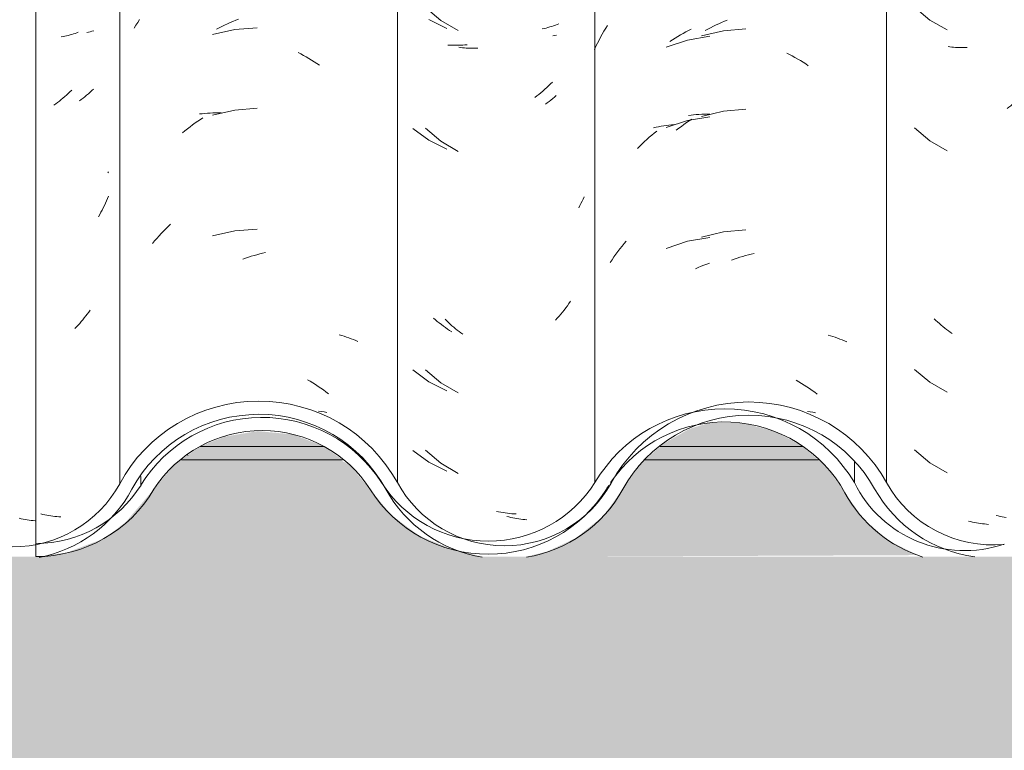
# Model space of a CAD drawing. Header units: metres. Extents: x -27.3 to 21, y -0.3 to 10.3.
# Tile 66 of 255: x 6.708 to 7.076, y 4.641 to 4.915. Entities that reach past the tile are written whole.
import ezdxf

# ---------------------------------------------------------------- set-up
doc = ezdxf.new("R2010")
doc.units = ezdxf.units.M
for name, color, linetype, lineweight in [('A-DETL-GENF', 7, 'Continuous', 5), ('A-GLAZ-CWMG', 7, 'Continuous', 5), ('A-ROOF', 7, 'Continuous', 5), ('A-WALL', 7, 'Continuous', 5)]:
    doc.layers.add(name, color=color, linetype=linetype, lineweight=lineweight)

# ---------------------------------------------------------------- blocks, each defined once
blk = doc.blocks.new('LONGARINA_STEEL_FRAME - LONGARINA_STEEL_FRAME-1917798-FACHADA 03')
at = {"layer": 'A-ROOF', "true_color": 0x9fa09c}
h = blk.add_hatch(color=253, dxfattribs=at)
h.paths.add_polyline_path([(11.43698, 4.75496), (11.48344, 4.75503), (11.47187, 4.75949), (11.45971, 4.76088), (11.4464, 4.75871), (11.4372, 4.75512)])
h.paths.add_polyline_path([(14.00189, 4.75496), (14.01399, 4.75496), (14.0104, 4.75679), (14.00131, 4.75897), (13.99137, 4.75883), (13.98115, 4.75592), (13.97927, 4.75496), (14.0016, 4.75496)])
h.paths.add_polyline_path([(12.7042, 4.75496), (12.72494, 4.75496), (12.72494, 4.76385), (12.71926, 4.76374), (12.71219, 4.76162), (12.70252, 4.75608), (12.7014, 4.75496)])
h.paths.add_polyline_path([(13.8592, 4.75496), (13.85899, 4.75539), (13.85634, 4.75765), (13.845, 4.7634), (13.83261, 4.76635), (13.8193, 4.76618), (13.80575, 4.76243), (13.79616, 4.75752), (13.79336, 4.75496), (13.85897, 4.75496)])
h.paths.add_polyline_path([(11.60423, 4.75496), (11.66244, 4.75521), (11.65181, 4.76078), (11.64016, 4.76374), (11.6273, 4.76374), (11.61639, 4.76132), (11.60535, 4.75588)])
h.paths.add_polyline_path([(11.78168, 4.75496), (11.85546, 4.75496), (11.85051, 4.75931), (11.83845, 4.76557), (11.82477, 4.76877), (11.80966, 4.76825), (11.79839, 4.76545), (11.78637, 4.75912), (11.78195, 4.7552)])
h.paths.add_polyline_path([(13.6365, 4.75496), (13.67605, 4.75547), (13.67334, 4.75779), (13.6619, 4.76365), (13.64938, 4.76666), (13.6357, 4.76646), (13.62202, 4.76262), (13.61255, 4.75776), (13.61001, 4.75496), (13.6357, 4.75496)])
h.paths.add_polyline_path([(11.98296, 4.75496), (12.02942, 4.75503), (12.01785, 4.75949), (12.00459, 4.76075), (11.99238, 4.75871), (11.98318, 4.75512)])
h.paths.add_polyline_path([(13.45591, 4.75496), (13.46801, 4.75496), (13.46271, 4.7572), (13.45289, 4.75897), (13.44539, 4.75883), (13.43517, 4.75592), (13.43329, 4.75496), (13.45533, 4.75496)])
h.paths.add_polyline_path([(13.29932, 4.75496), (13.30038, 4.75521), (13.28975, 4.76078), (13.2781, 4.76374), (13.26524, 4.76374), (13.25817, 4.76162), (13.2485, 4.75608), (13.24738, 4.75496), (13.29906, 4.75496)])
h.paths.add_polyline_path([(12.15524, 4.75496), (12.20842, 4.75521), (12.19779, 4.76078), (12.18614, 4.76374), (12.17328, 4.76374), (12.16621, 4.76162), (12.15654, 4.75608), (12.15542, 4.75511)])
h.paths.add_polyline_path([(13.11753, 4.75496), (13.12138, 4.75503), (13.10981, 4.75949), (13.09765, 4.76088), (13.08434, 4.75871), (13.07604, 4.75496), (13.11592, 4.75496)])
h.paths.add_polyline_path([(12.34133, 4.75496), (12.37605, 4.75496), (12.37075, 4.7572), (12.36337, 4.75897), (12.35343, 4.75883), (12.34321, 4.75592)])
h.paths.add_polyline_path([(12.52894, 4.75496), (12.5754, 4.75503), (12.56383, 4.75949), (12.55167, 4.76088), (12.53836, 4.75871), (12.52916, 4.75512)])
h.paths.add_polyline_path([(12.90993, 4.75496), (12.92203, 4.75496), (12.91673, 4.7572), (12.90935, 4.75897), (12.89822, 4.75854), (12.88919, 4.75592), (12.88731, 4.75496), (12.90935, 4.75496)])
h = blk.add_hatch(color=253, dxfattribs=at)
h.paths.add_polyline_path([(14.02171, 4.75), (14.01872, 4.75255), (14.01399, 4.75496), (13.97927, 4.75496), (13.97453, 4.75255), (13.97179, 4.75), (14.02147, 4.75)])
h.paths.add_polyline_path([(11.43006, 4.75), (11.49038, 4.75), (11.48344, 4.75496), (11.43698, 4.75496), (11.43143, 4.75098)])
h.paths.add_polyline_path([(11.60559, 4.75), (11.66842, 4.75), (11.66244, 4.75496), (11.60423, 4.75496), (11.59817, 4.75), (11.60535, 4.75)])
h.paths.add_polyline_path([(13.86531, 4.75), (13.8592, 4.75496), (13.79318, 4.75496), (13.78742, 4.75), (13.8592, 4.75)])
h.paths.add_polyline_path([(11.78637, 4.75), (11.8607, 4.75036), (11.85546, 4.75496), (11.78168, 4.75496), (11.77623, 4.75), (11.78195, 4.75)])
h.paths.add_polyline_path([(13.60953, 4.75), (13.68239, 4.75), (13.67605, 4.75496), (13.60931, 4.75496), (13.60356, 4.75), (13.60696, 4.75)])
h.paths.add_polyline_path([(11.98318, 4.75), (12.03636, 4.75), (12.02942, 4.75496), (11.98296, 4.75496), (11.97604, 4.75), (11.97997, 4.75)])
h.paths.add_polyline_path([(13.47573, 4.75), (13.47274, 4.75255), (13.46801, 4.75496), (13.43329, 4.75496), (13.42855, 4.75255), (13.42581, 4.75), (13.47549, 4.75)])
h.paths.add_polyline_path([(12.15822, 4.75), (12.2144, 4.75), (12.20842, 4.75496), (12.15524, 4.75496), (12.14948, 4.75), (12.15542, 4.75)])
h.paths.add_polyline_path([(13.30636, 4.75), (13.30038, 4.75496), (13.2472, 4.75496), (13.24144, 4.75), (13.30124, 4.75)])
h.paths.add_polyline_path([(12.33659, 4.75), (12.38353, 4.75021), (12.38078, 4.75255), (12.37605, 4.75496), (12.34133, 4.75496), (12.33561, 4.75171), (12.33385, 4.75)])
h.paths.add_polyline_path([(13.12832, 4.75), (13.12138, 4.75496), (13.07492, 4.75496), (13.068, 4.75), (13.12736, 4.75)])
h.paths.add_polyline_path([(12.52595, 4.75), (12.58234, 4.75), (12.5754, 4.75496), (12.52844, 4.75461), (12.52202, 4.75)])
h.paths.add_polyline_path([(12.92975, 4.75), (12.92676, 4.75255), (12.92203, 4.75496), (12.88731, 4.75496), (12.88257, 4.75255), (12.87983, 4.75), (12.92951, 4.75)])
h.paths.add_polyline_path([(12.7042, 4.75), (12.72494, 4.75), (12.72494, 4.75496), (12.70122, 4.75496), (12.69546, 4.75), (12.7014, 4.75)])
at = {"layer": 'A-ROOF'}
for p, q in [((11.98296, 4.75496), (12.02951, 4.75496)), ((12.15524, 4.75496), (12.20871, 4.75496))]:
    blk.add_line(p, q, dxfattribs=at)
blk = doc.blocks.new('FP_182-FACHADA 03')
at = {"layer": 'A-GLAZ-CWMG', "color": 9, "true_color": 0xc0c0c0}
for p, q in [((11.93175, 4.9085), (11.93108, 4.90838)), ((11.93242, 4.90864), (11.93175, 4.9085)), ((11.93307, 4.90878), (11.93242, 4.90864)), ((11.93372, 4.90894), (11.93307, 4.90878)), ((11.93437, 4.90911), (11.93372, 4.90894)), ((11.935, 4.90929), (11.93437, 4.90911)), ((11.93563, 4.90948), (11.935, 4.90929)), ((11.93625, 4.90969), (11.93563, 4.90948)), ((11.93686, 4.9099), (11.93625, 4.90969)), ((11.93747, 4.91013), (11.93686, 4.9099)), ((11.93239, 4.88599), (11.93173, 4.88543)), ((11.93305, 4.88657), (11.93239, 4.88599)), ((11.9337, 4.88716), (11.93305, 4.88657)), ((11.93434, 4.88776), (11.9337, 4.88716)), ((11.93498, 4.88837), (11.93434, 4.88776)), ((11.92901, 4.8833), (11.92832, 4.8828)), ((11.9297, 4.88381), (11.92901, 4.8833)), ((11.93038, 4.88434), (11.9297, 4.88381)), ((11.93106, 4.88488), (11.93038, 4.88434)), ((11.93173, 4.88543), (11.93106, 4.88488)), ((11.94881, 4.85789), (11.94849, 4.8575)), ((11.94765, 4.84612), (11.94724, 4.84525)), ((11.94805, 4.847), (11.94765, 4.84612)), ((11.94844, 4.84788), (11.94805, 4.847)), ((11.94881, 4.84878), (11.94844, 4.84788)), ((11.94547, 4.84184), (11.945, 4.84101)), ((11.94593, 4.84268), (11.94547, 4.84184)), ((11.94638, 4.84353), (11.94593, 4.84268)), ((11.94682, 4.84438), (11.94638, 4.84353)), ((11.94724, 4.84525), (11.94682, 4.84438)), ((11.94137, 4.80531), (11.94083, 4.80458)), ((11.9419, 4.80605), (11.94137, 4.80531)), ((11.93856, 4.80177), (11.93797, 4.80109)), ((11.93914, 4.80245), (11.93856, 4.80177)), ((11.93971, 4.80315), (11.93914, 4.80245)), ((11.94027, 4.80386), (11.93971, 4.80315)), ((11.94083, 4.80458), (11.94027, 4.80386)), ((11.93677, 4.79977), (11.93616, 4.79912)), ((11.93738, 4.80042), (11.93677, 4.79977)), ((11.93797, 4.80109), (11.93738, 4.80042)), ((11.91613, 4.72793), (11.91538, 4.72809)), ((11.91687, 4.72778), (11.91613, 4.72793)), ((11.91762, 4.72764), (11.91687, 4.72778)), ((11.91837, 4.72751), (11.91762, 4.72764)), ((11.91911, 4.7274), (11.91837, 4.72751)), ((11.91985, 4.72731), (11.91911, 4.7274)), ((11.92059, 4.72722), (11.91985, 4.72731)), ((11.92133, 4.72715), (11.92059, 4.72722))]:
    blk.add_line(p, q, dxfattribs=at)
blk = doc.blocks.new('FP_183-FACHADA 03')
at = {"layer": 'A-GLAZ-CWMG', "color": 9, "true_color": 0xc0c0c0}
for p, q in [((11.95835, 4.91163), (11.95901, 4.91272)), ((11.95901, 4.91272), (11.95969, 4.91379)), ((11.95969, 4.91379), (11.96039, 4.91485)), ((11.98914, 4.91121), (11.99017, 4.91175)), ((11.99017, 4.91175), (11.99119, 4.91227)), ((11.99119, 4.91227), (11.99222, 4.91278)), ((11.99222, 4.91278), (11.99326, 4.91326)), ((11.99326, 4.91326), (11.9943, 4.91373)), ((11.9943, 4.91373), (11.99534, 4.91418)), ((11.99534, 4.91418), (11.99639, 4.91461)), ((12.00441, 4.91176), (11.99598, 4.91108)), ((11.99639, 4.91461), (11.99743, 4.91502)), ((11.99598, 4.91108), (11.98773, 4.90922)), ((12.01971, 4.90252), (12.02073, 4.90198)), ((12.02073, 4.90198), (12.02175, 4.90143)), ((12.02175, 4.90143), (12.02276, 4.90086)), ((12.02276, 4.90086), (12.02377, 4.90027)), ((12.02377, 4.90027), (12.02477, 4.89966)), ((12.02477, 4.89966), (12.02577, 4.89904)), ((12.02577, 4.89904), (12.02676, 4.89839)), ((12.02676, 4.89839), (12.02774, 4.89774)), ((11.98285, 4.87951), (11.98384, 4.87962)), ((11.98384, 4.87962), (11.98483, 4.87972)), ((11.98483, 4.87972), (11.98583, 4.87979)), ((11.98583, 4.87979), (11.98683, 4.87985)), ((11.98683, 4.87985), (11.98784, 4.87989)), ((11.99598, 4.88093), (11.98773, 4.87908)), ((11.98784, 4.87989), (11.98886, 4.87992)), ((11.98886, 4.87992), (11.98988, 4.87992)), ((11.98988, 4.87992), (11.99091, 4.87991)), ((12.00441, 4.88162), (11.99598, 4.88093)), ((11.97926, 4.87472), (11.98022, 4.87543)), ((11.98022, 4.87543), (11.98118, 4.87613)), ((11.98118, 4.87613), (11.98215, 4.87681)), ((11.98215, 4.87681), (11.98314, 4.87747)), ((11.98314, 4.87747), (11.98412, 4.87811)), ((11.97643, 4.87248), (11.97737, 4.87324)), ((11.97737, 4.87324), (11.97831, 4.87399)), ((11.97831, 4.87399), (11.97926, 4.87472)), ((11.97104, 4.83743), (11.97192, 4.83829)), ((11.96766, 4.83384), (11.96849, 4.83476)), ((11.96849, 4.83476), (11.96933, 4.83566)), ((11.96933, 4.83566), (11.97018, 4.83655)), ((11.97018, 4.83655), (11.97104, 4.83743)), ((11.99598, 4.83572), (11.98773, 4.83387)), ((12.00441, 4.8364), (11.99598, 4.83572)), ((11.96524, 4.831), (11.96603, 4.83196)), ((11.96603, 4.83196), (11.96684, 4.83291)), ((11.96684, 4.83291), (11.96766, 4.83384)), ((12.0043, 4.82682), (12.00536, 4.82709)), ((12.00536, 4.82709), (12.00642, 4.82735)), ((12.00642, 4.82735), (12.00748, 4.82758)), ((11.99902, 4.82518), (12.00008, 4.82554)), ((12.00008, 4.82554), (12.00113, 4.82589)), ((12.00113, 4.82589), (12.00219, 4.82622)), ((12.00219, 4.82622), (12.00324, 4.82653)), ((12.00324, 4.82653), (12.0043, 4.82682)), ((12.03512, 4.79683), (12.03603, 4.79656)), ((12.03603, 4.79656), (12.03692, 4.79628)), ((12.03692, 4.79628), (12.03781, 4.79598)), ((12.03781, 4.79598), (12.03869, 4.79567)), ((12.03869, 4.79567), (12.03956, 4.79534)), ((12.03956, 4.79534), (12.04042, 4.795)), ((12.04042, 4.795), (12.04126, 4.79464)), ((12.04126, 4.79464), (12.0421, 4.79426)), ((12.02325, 4.78), (12.02425, 4.77941)), ((12.02425, 4.77941), (12.02525, 4.77879)), ((12.02525, 4.77879), (12.02624, 4.77816)), ((12.02624, 4.77816), (12.02723, 4.77751)), ((12.02723, 4.77751), (12.02821, 4.77684)), ((12.02821, 4.77684), (12.02918, 4.77616)), ((12.02918, 4.77616), (12.03014, 4.77546)), ((12.03014, 4.77546), (12.0311, 4.77474)), ((12.02739, 4.76825), (12.02841, 4.76811)), ((12.02841, 4.76811), (12.02943, 4.76796)), ((12.02943, 4.76796), (12.03045, 4.76778))]:
    blk.add_line(p, q, dxfattribs=at)
blk = doc.blocks.new('FP_184-FACHADA 03')
at = {"layer": 'A-GLAZ-CWMG', "color": 9, "true_color": 0xc0c0c0}
for p, q in [((12.06743, 4.91936), (12.07309, 4.91448)), ((12.07309, 4.91448), (12.07956, 4.91072)), ((12.11571, 4.9089), (12.11505, 4.90877)), ((12.11638, 4.90903), (12.11571, 4.9089)), ((12.08055, 4.9044), (12.07987, 4.90449)), ((12.08124, 4.90432), (12.08055, 4.9044)), ((12.08194, 4.90426), (12.08124, 4.90432)), ((12.08264, 4.9042), (12.08194, 4.90426)), ((12.08335, 4.90417), (12.08264, 4.9042)), ((12.08406, 4.90414), (12.08335, 4.90417)), ((12.08477, 4.90413), (12.08406, 4.90414)), ((12.08549, 4.90413), (12.08477, 4.90413)), ((12.08622, 4.90414), (12.08549, 4.90413)), ((12.08694, 4.90417), (12.08622, 4.90414)), ((12.11635, 4.88638), (12.11569, 4.88582)), ((12.11297, 4.88369), (12.11228, 4.88318)), ((12.11366, 4.8842), (12.11297, 4.88369)), ((12.11434, 4.88473), (12.11366, 4.8842)), ((12.11502, 4.88527), (12.11434, 4.88473)), ((12.11569, 4.88582), (12.11502, 4.88527)), ((12.06743, 4.87415), (12.07309, 4.86927)), ((12.07309, 4.86927), (12.07956, 4.8655)), ((12.07534, 4.802), (12.07471, 4.80261)), ((12.07598, 4.80139), (12.07534, 4.802)), ((12.07663, 4.8008), (12.07598, 4.80139)), ((12.07729, 4.80022), (12.07663, 4.8008)), ((12.07795, 4.79966), (12.07729, 4.80022)), ((12.07862, 4.7991), (12.07795, 4.79966)), ((12.07929, 4.79856), (12.07862, 4.7991)), ((12.07997, 4.79803), (12.07929, 4.79856)), ((12.08066, 4.79751), (12.07997, 4.79803)), ((12.08135, 4.797), (12.08066, 4.79751)), ((12.06743, 4.78372), (12.07309, 4.77884)), ((12.07309, 4.77884), (12.07956, 4.77507)), ((12.06743, 4.75358), (12.07309, 4.7487)), ((12.07309, 4.7487), (12.07956, 4.74493)), ((12.09859, 4.72864), (12.09784, 4.72883)), ((12.09934, 4.72846), (12.09859, 4.72864)), ((12.10009, 4.7283), (12.09934, 4.72846)), ((12.10084, 4.72815), (12.10009, 4.7283)), ((12.10158, 4.72801), (12.10084, 4.72815)), ((12.10233, 4.72789), (12.10158, 4.72801)), ((12.10307, 4.72778), (12.10233, 4.72789)), ((12.10382, 4.72768), (12.10307, 4.72778)), ((12.10456, 4.7276), (12.10382, 4.72768)), ((12.10529, 4.72753), (12.10456, 4.7276))]:
    blk.add_line(p, q, dxfattribs=at)
blk = doc.blocks.new('FP_185-FACHADA 03')
at = {"layer": 'A-GLAZ-CWMG', "color": 9, "true_color": 0xc0c0c0}
for p, q in [((12.17306, 4.91129), (12.17408, 4.91182)), ((12.17408, 4.91182), (12.17511, 4.91233)), ((12.17511, 4.91233), (12.17614, 4.91283)), ((12.17614, 4.91283), (12.17718, 4.91331)), ((12.17718, 4.91331), (12.17822, 4.91376)), ((12.17822, 4.91376), (12.17927, 4.9142)), ((12.17927, 4.9142), (12.18031, 4.91462)), ((12.17885, 4.91067), (12.17063, 4.90874)), ((12.17204, 4.91074), (12.17306, 4.91129)), ((12.18728, 4.91142), (12.17885, 4.91067)), ((12.2026, 4.9023), (12.20362, 4.90177)), ((12.20362, 4.90177), (12.20464, 4.90123)), ((12.20464, 4.90123), (12.20566, 4.90066)), ((12.20566, 4.90066), (12.20667, 4.90008)), ((12.20667, 4.90008), (12.20767, 4.89948)), ((12.20767, 4.89948), (12.20867, 4.89886)), ((12.20867, 4.89886), (12.20966, 4.89822)), ((12.20966, 4.89822), (12.21064, 4.89757)), ((12.16577, 4.87897), (12.16675, 4.8791)), ((12.16675, 4.8791), (12.16774, 4.8792)), ((12.16774, 4.8792), (12.16873, 4.87929)), ((12.16873, 4.87929), (12.16973, 4.87936)), ((12.16973, 4.87936), (12.17074, 4.87941)), ((12.17885, 4.88053), (12.17063, 4.87859)), ((12.17074, 4.87941), (12.17175, 4.87944)), ((12.17175, 4.87944), (12.17277, 4.87946)), ((12.17277, 4.87946), (12.17379, 4.87946)), ((12.18728, 4.88128), (12.17885, 4.88053)), ((12.16219, 4.87414), (12.16314, 4.87487)), ((12.16314, 4.87487), (12.1641, 4.87557)), ((12.1641, 4.87557), (12.16507, 4.87626)), ((12.16507, 4.87626), (12.16605, 4.87694)), ((12.16605, 4.87694), (12.16703, 4.87759)), ((12.16124, 4.8734), (12.16219, 4.87414)), ((12.17885, 4.83531), (12.17063, 4.83338)), ((12.18728, 4.83607), (12.17885, 4.83531)), ((12.18823, 4.82677), (12.18929, 4.82703)), ((12.18929, 4.82703), (12.19035, 4.82727)), ((12.1819, 4.8248), (12.18295, 4.82517)), ((12.18295, 4.82517), (12.18401, 4.82553)), ((12.18401, 4.82553), (12.18506, 4.82587)), ((12.18506, 4.82587), (12.18612, 4.82618)), ((12.18612, 4.82618), (12.18718, 4.82648)), ((12.18718, 4.82648), (12.18823, 4.82677)), ((12.21804, 4.79671), (12.21895, 4.79645)), ((12.21895, 4.79645), (12.21986, 4.79617)), ((12.21986, 4.79617), (12.22075, 4.79588)), ((12.22075, 4.79588), (12.22163, 4.79557)), ((12.22163, 4.79557), (12.2225, 4.79524)), ((12.2225, 4.79524), (12.22336, 4.7949)), ((12.22336, 4.7949), (12.22421, 4.79454)), ((12.22421, 4.79454), (12.22505, 4.79417)), ((12.20614, 4.77981), (12.20715, 4.77922)), ((12.20715, 4.77922), (12.20815, 4.77861)), ((12.20815, 4.77861), (12.20914, 4.77798)), ((12.20914, 4.77798), (12.21013, 4.77734)), ((12.21013, 4.77734), (12.21111, 4.77668)), ((12.21111, 4.77668), (12.21209, 4.776)), ((12.21209, 4.776), (12.21305, 4.7753)), ((12.21305, 4.7753), (12.21401, 4.77459)), ((12.21029, 4.76809), (12.21132, 4.76795)), ((12.21132, 4.76795), (12.21234, 4.7678)), ((12.21234, 4.7678), (12.21336, 4.76763))]:
    blk.add_line(p, q, dxfattribs=at)
blk = doc.blocks.new('FP_186-FACHADA 03')
at = {"layer": 'A-GLAZ-CWMG', "color": 9, "true_color": 0xc0c0c0}
for p, q in [((12.25044, 4.91952), (12.25614, 4.91468)), ((12.25614, 4.91468), (12.26263, 4.91096)), ((12.26363, 4.90464), (12.26295, 4.90473)), ((12.26433, 4.90457), (12.26363, 4.90464)), ((12.26503, 4.90451), (12.26433, 4.90457)), ((12.26573, 4.90446), (12.26503, 4.90451)), ((12.26644, 4.90443), (12.26573, 4.90446)), ((12.26715, 4.90441), (12.26644, 4.90443)), ((12.26787, 4.9044), (12.26715, 4.90441)), ((12.26859, 4.9044), (12.26787, 4.9044)), ((12.26931, 4.90442), (12.26859, 4.9044)), ((12.27004, 4.90445), (12.26931, 4.90442)), ((12.25044, 4.87431), (12.25614, 4.86947)), ((12.25614, 4.86947), (12.26263, 4.86574)), ((12.2584, 4.80221), (12.25776, 4.80282)), ((12.25905, 4.80161), (12.2584, 4.80221)), ((12.2597, 4.80102), (12.25905, 4.80161)), ((12.26035, 4.80045), (12.2597, 4.80102)), ((12.26102, 4.79989), (12.26035, 4.80045)), ((12.26169, 4.79933), (12.26102, 4.79989)), ((12.26237, 4.7988), (12.26169, 4.79933)), ((12.26305, 4.79827), (12.26237, 4.7988)), ((12.26374, 4.79775), (12.26305, 4.79827)), ((12.26443, 4.79725), (12.26374, 4.79775)), ((12.25044, 4.78388), (12.25614, 4.77904)), ((12.25614, 4.77904), (12.26263, 4.77531)), ((12.25044, 4.75374), (12.25614, 4.7489)), ((12.25614, 4.7489), (12.26263, 4.74517)), ((12.2817, 4.72898), (12.28094, 4.72917)), ((12.28245, 4.7288), (12.2817, 4.72898)), ((12.2832, 4.72864), (12.28245, 4.7288)), ((12.28395, 4.7285), (12.2832, 4.72864)), ((12.28469, 4.72836), (12.28395, 4.7285))]:
    blk.add_line(p, q, dxfattribs=at)
blk = doc.blocks.new('Rectangular Mullion - Telha Fibrocimento - Ondulada-1909027-FACHADA 03')
at = {"layer": 'A-GLAZ-CWMG'}
for p, q in [((11.95295, 4.74106), (11.95295, 5.0583)), ((12.05691, 4.74145), (12.05691, 5.05868)), ((12.23991, 4.74145), (12.23991, 5.05868))]:
    blk.add_line(p, q, dxfattribs=at)
for centre, major_axis, start_param, end_param in [((12.00503, 4.71361), (0.05902, 0), 0.497168, 2.651943), ((12.1884, 4.71361), (0.05869, 0), 0.500225, 2.643944), ((12.00503, 4.71361), (0.05402, 0), 0.495792, 2.647005), ((12.1884, 4.71361), (0.05369, 0), 0.502013, 2.643685), ((11.91302, 4.76226), (0.04532, 0), 3.624607, 5.790408), ((11.91302, 4.76226), (0.05032, 0), 4.9071, 5.79602), ((12.09691, 4.76273), (0.05042, 0), 3.63698, 4.547987), ((12.09691, 4.76273), (0.04542, 0), 3.635147, 5.786308), ((12.09691, 4.76273), (0.05042, 0), 4.876389, 5.786507), ((12.27983, 4.76324), (0.0506, 0), 3.643606, 4.575797), ((12.27983, 4.76324), (0.0456, 0), 3.645908, 4.802664)]:
    blk.add_ellipse(centre, major_axis=major_axis, ratio=0.988936, start_param=start_param, end_param=end_param, dxfattribs=at)
for name in ['FP_183-FACHADA 03', 'FP_185-FACHADA 03', 'FP_182-FACHADA 03', 'FP_184-FACHADA 03', 'FP_186-FACHADA 03']:
    blk.add_blockref(name, (0, 0), dxfattribs=at)
blk = doc.blocks.new('FP_190-FACHADA 03')
at = {"layer": 'A-GLAZ-CWMG', "color": 9, "true_color": 0xc0c0c0}
for p, q in [((11.94126, 4.91016), (11.94059, 4.91003)), ((11.94192, 4.91031), (11.94126, 4.91016)), ((11.94257, 4.91046), (11.94192, 4.91031)), ((11.94322, 4.91063), (11.94257, 4.91046)), ((11.9399, 4.88597), (11.93922, 4.88543)), ((11.94057, 4.88652), (11.9399, 4.88597)), ((11.94123, 4.88709), (11.94057, 4.88652)), ((11.94189, 4.88766), (11.94123, 4.88709)), ((11.94255, 4.88825), (11.94189, 4.88766)), ((11.94319, 4.88885), (11.94255, 4.88825)), ((11.93853, 4.88491), (11.93785, 4.88439)), ((11.93922, 4.88543), (11.93853, 4.88491)), ((11.92419, 4.72957), (11.92344, 4.72974)), ((11.92494, 4.72941), (11.92419, 4.72957)), ((11.92569, 4.72926), (11.92494, 4.72941)), ((11.92644, 4.72913), (11.92569, 4.72926)), ((11.92719, 4.729), (11.92644, 4.72913)), ((11.92793, 4.7289), (11.92719, 4.729)), ((11.92867, 4.7288), (11.92793, 4.7289)), ((11.92941, 4.72872), (11.92867, 4.7288)), ((11.93015, 4.72866), (11.92941, 4.72872)), ((11.93089, 4.7286), (11.93015, 4.72866))]:
    blk.add_line(p, q, dxfattribs=at)
blk = doc.blocks.new('FP_191-FACHADA 03')
at = {"layer": 'A-GLAZ-CWMG', "color": 9, "true_color": 0xc0c0c0}
for p, q in [((12.06863, 4.91486), (12.07537, 4.91153)), ((12.1132, 4.91188), (12.11249, 4.91169)), ((12.11391, 4.91209), (12.1132, 4.91188)), ((12.11461, 4.9123), (12.11391, 4.91209)), ((12.1153, 4.91254), (12.11461, 4.9123)), ((12.11598, 4.91278), (12.1153, 4.91254)), ((12.11665, 4.91304), (12.11598, 4.91278)), ((12.11731, 4.91331), (12.11665, 4.91304)), ((12.11176, 4.91151), (12.11103, 4.91135)), ((12.11249, 4.91169), (12.11176, 4.91151)), ((12.07648, 4.90527), (12.07569, 4.90532)), ((12.07727, 4.90524), (12.07648, 4.90527)), ((12.07807, 4.90522), (12.07727, 4.90524)), ((12.07887, 4.90521), (12.07807, 4.90522)), ((12.07968, 4.90523), (12.07887, 4.90521)), ((12.08049, 4.90525), (12.07968, 4.90523)), ((12.0813, 4.9053), (12.08049, 4.90525)), ((12.08212, 4.90536), (12.0813, 4.9053)), ((12.08294, 4.90543), (12.08212, 4.90536)), ((12.11346, 4.89008), (12.11275, 4.88941)), ((12.11417, 4.89077), (12.11346, 4.89008)), ((12.11486, 4.89147), (12.11417, 4.89077)), ((12.10906, 4.88625), (12.1083, 4.88566)), ((12.10981, 4.88685), (12.10906, 4.88625)), ((12.11056, 4.88747), (12.10981, 4.88685)), ((12.1113, 4.8881), (12.11056, 4.88747)), ((12.11203, 4.88875), (12.1113, 4.8881)), ((12.11275, 4.88941), (12.11203, 4.88875)), ((12.06259, 4.87411), (12.06863, 4.86965)), ((12.06863, 4.86965), (12.07537, 4.86632)), ((12.12558, 4.84601), (12.12515, 4.8452)), ((12.126, 4.84683), (12.12558, 4.84601)), ((12.12641, 4.84766), (12.126, 4.84683)), ((12.12681, 4.84849), (12.12641, 4.84766)), ((12.12515, 4.8452), (12.12471, 4.8444)), ((12.12109, 4.80852), (12.12049, 4.8077)), ((12.12167, 4.80936), (12.12109, 4.80852)), ((12.11864, 4.80529), (12.118, 4.80452)), ((12.11927, 4.80608), (12.11864, 4.80529)), ((12.11989, 4.80688), (12.11927, 4.80608)), ((12.12049, 4.8077), (12.11989, 4.80688)), ((12.07107, 4.80247), (12.07033, 4.8031)), ((12.07181, 4.80185), (12.07107, 4.80247)), ((12.07256, 4.80124), (12.07181, 4.80185)), ((12.07332, 4.80065), (12.07256, 4.80124)), ((12.11669, 4.803), (12.11602, 4.80227)), ((12.11735, 4.80375), (12.11669, 4.803)), ((12.118, 4.80452), (12.11735, 4.80375)), ((12.07409, 4.80008), (12.07332, 4.80065)), ((12.07486, 4.79952), (12.07409, 4.80008)), ((12.07564, 4.79897), (12.07486, 4.79952)), ((12.07643, 4.79845), (12.07564, 4.79897)), ((12.07722, 4.79793), (12.07643, 4.79845)), ((12.06259, 4.78368), (12.06863, 4.77922)), ((12.06863, 4.77922), (12.07537, 4.77589)), ((12.06259, 4.75354), (12.06863, 4.74908)), ((12.06863, 4.74908), (12.07537, 4.74575)), ((12.09477, 4.73051), (12.09393, 4.73068)), ((12.0956, 4.73035), (12.09477, 4.73051)), ((12.09643, 4.73022), (12.0956, 4.73035)), ((12.09726, 4.73009), (12.09643, 4.73022)), ((12.09809, 4.72999), (12.09726, 4.73009)), ((12.09892, 4.7299), (12.09809, 4.72999)), ((12.09974, 4.72982), (12.09892, 4.7299)), ((12.10056, 4.72977), (12.09974, 4.72982)), ((12.10137, 4.72972), (12.10056, 4.72977))]:
    blk.add_line(p, q, dxfattribs=at)
blk = doc.blocks.new('FP_192-FACHADA 03')
at = {"layer": 'A-GLAZ-CWMG', "color": 9, "true_color": 0xc0c0c0}
for p, q in [((12.17377, 5.0744), (12.16544, 5.07296)), ((12.16544, 5.07296), (12.15741, 5.07031)), ((12.13217, 5.0439), (12.13277, 5.0445)), ((12.13277, 5.0445), (12.13338, 5.04508)), ((12.13338, 5.04508), (12.13401, 5.04565)), ((12.13401, 5.04565), (12.13465, 5.04622)), ((12.13465, 5.04622), (12.13531, 5.04677)), ((12.13049, 5.04205), (12.13103, 5.04268)), ((12.13103, 5.04268), (12.1316, 5.04329)), ((12.1316, 5.04329), (12.13217, 5.0439)), ((12.16544, 5.04282), (12.15741, 5.04017)), ((12.17377, 5.04426), (12.16544, 5.04282)), ((12.16544, 4.99761), (12.15741, 4.99495)), ((12.17377, 4.99905), (12.16544, 4.99761)), ((12.13482, 4.91159), (12.13548, 4.91268)), ((12.13232, 4.90713), (12.13292, 4.90827)), ((12.13292, 4.90827), (12.13354, 4.90939)), ((12.13354, 4.90939), (12.13417, 4.9105)), ((12.13417, 4.9105), (12.13482, 4.91159)), ((12.16076, 4.90792), (12.16177, 4.90852)), ((12.16177, 4.90852), (12.16278, 4.90911)), ((12.16278, 4.90911), (12.16379, 4.90967)), ((12.16379, 4.90967), (12.16481, 4.91022)), ((12.16481, 4.91022), (12.16584, 4.91075)), ((12.17377, 4.90862), (12.16544, 4.90718)), ((12.16584, 4.91075), (12.16687, 4.91126)), ((12.13062, 4.90367), (12.13117, 4.90484)), ((12.13117, 4.90484), (12.13174, 4.90599)), ((12.13174, 4.90599), (12.13232, 4.90713)), ((12.16544, 4.90718), (12.15741, 4.90453)), ((12.15878, 4.90666), (12.15977, 4.9073)), ((12.15977, 4.9073), (12.16076, 4.90792)), ((12.15463, 4.87473), (12.15558, 4.87491)), ((12.15558, 4.87491), (12.15655, 4.87507)), ((12.15655, 4.87507), (12.15752, 4.87521)), ((12.16544, 4.87704), (12.15741, 4.87438)), ((12.15752, 4.87521), (12.1585, 4.87533)), ((12.1585, 4.87533), (12.15949, 4.87544)), ((12.15949, 4.87544), (12.16049, 4.87553)), ((12.17377, 4.87848), (12.16544, 4.87704)), ((12.15115, 4.87076), (12.15208, 4.87154)), ((12.15208, 4.87154), (12.15301, 4.8723)), ((12.15274, 4.87432), (12.15368, 4.87453)), ((12.15301, 4.8723), (12.15395, 4.87305)), ((12.15368, 4.87453), (12.15463, 4.87473)), ((12.14756, 4.86747), (12.14844, 4.86831)), ((12.14844, 4.86831), (12.14933, 4.86915)), ((12.14933, 4.86915), (12.15024, 4.86996)), ((12.15024, 4.86996), (12.15115, 4.87076)), ((12.14669, 4.8666), (12.14756, 4.86747)), ((12.14093, 4.82998), (12.14172, 4.83096)), ((12.14172, 4.83096), (12.14252, 4.83191)), ((12.16544, 4.83182), (12.15741, 4.82917)), ((12.17377, 4.83326), (12.16544, 4.83182)), ((12.13793, 4.82596), (12.13866, 4.82699)), ((12.13866, 4.82699), (12.1394, 4.828)), ((12.1394, 4.828), (12.14016, 4.829)), ((12.14016, 4.829), (12.14093, 4.82998)), ((12.13651, 4.82386), (12.13721, 4.82492)), ((12.13721, 4.82492), (12.13793, 4.82596)), ((12.17157, 4.82288), (12.17262, 4.82329)), ((12.17262, 4.82329), (12.17367, 4.82367)), ((12.16843, 4.82156), (12.16948, 4.82202)), ((12.16948, 4.82202), (12.17052, 4.82246)), ((12.17052, 4.82246), (12.17157, 4.82288))]:
    blk.add_line(p, q, dxfattribs=at)
blk = doc.blocks.new('FP_193-FACHADA 03')
at = {"layer": 'A-GLAZ-CWMG', "color": 9, "true_color": 0xc0c0c0}
for p, q in [((12.29169, 4.90813), (12.29106, 4.90794)), ((12.29232, 4.90833), (12.29169, 4.90813)), ((12.29293, 4.90854), (12.29232, 4.90833)), ((12.29354, 4.90876), (12.29293, 4.90854)), ((12.29415, 4.90899), (12.29354, 4.90876)), ((12.28845, 4.90731), (12.28779, 4.90718)), ((12.28911, 4.90745), (12.28845, 4.90731)), ((12.28977, 4.9076), (12.28911, 4.90745)), ((12.29042, 4.90777), (12.28977, 4.9076)), ((12.29106, 4.90794), (12.29042, 4.90777)), ((12.29039, 4.88598), (12.28974, 4.88539)), ((12.29103, 4.88659), (12.29039, 4.88598)), ((12.29167, 4.8872), (12.29103, 4.88659)), ((12.28641, 4.8826), (12.28572, 4.88208)), ((12.28709, 4.88313), (12.28641, 4.8826)), ((12.28776, 4.88368), (12.28709, 4.88313)), ((12.28843, 4.88424), (12.28776, 4.88368)), ((12.28909, 4.88481), (12.28843, 4.88424)), ((12.28974, 4.88539), (12.28909, 4.88481)), ((12.28572, 4.88208), (12.28503, 4.88157)), ((12.30458, 4.84568), (12.30419, 4.84484)), ((12.30495, 4.84653), (12.30458, 4.84568)), ((12.30297, 4.84235), (12.30254, 4.84153)), ((12.30339, 4.84317), (12.30297, 4.84235)), ((12.3038, 4.844), (12.30339, 4.84317)), ((12.30419, 4.84484), (12.3038, 4.844)), ((12.3021, 4.84072), (12.30165, 4.83993)), ((12.30254, 4.84153), (12.3021, 4.84072)), ((12.29856, 4.80494), (12.29803, 4.8042)), ((12.29581, 4.80133), (12.29524, 4.80064)), ((12.29638, 4.80203), (12.29581, 4.80133)), ((12.29694, 4.80274), (12.29638, 4.80203)), ((12.29749, 4.80347), (12.29694, 4.80274)), ((12.29803, 4.8042), (12.29749, 4.80347)), ((12.29345, 4.79862), (12.29284, 4.79797)), ((12.29405, 4.79928), (12.29345, 4.79862)), ((12.29465, 4.79995), (12.29405, 4.79928)), ((12.29524, 4.80064), (12.29465, 4.79995)), ((12.27135, 4.72686), (12.2706, 4.72705)), ((12.27211, 4.7267), (12.27135, 4.72686)), ((12.27286, 4.72654), (12.27211, 4.7267)), ((12.2736, 4.7264), (12.27286, 4.72654)), ((12.27435, 4.72627), (12.2736, 4.7264)), ((12.2751, 4.72616), (12.27435, 4.72627)), ((12.27584, 4.72606), (12.2751, 4.72616)), ((12.27658, 4.72597), (12.27584, 4.72606)), ((12.27732, 4.7259), (12.27658, 4.72597)), ((12.27806, 4.72584), (12.27732, 4.7259))]:
    blk.add_line(p, q, dxfattribs=at)
blk = doc.blocks.new('Rectangular Mullion - Telha Fibrocimento - Ondulada-V189-FACHADA 03')
at = {"layer": 'A-GLAZ-CWMG', "true_color": 0xc0c0c0}
h = blk.add_hatch(dxfattribs=at)
h.set_pattern_fill('FP_18', color=9, style=0, pattern_type=2)
h.set_pattern_definition([(0, (32.697, 1.829), (0.4064, 0.10048), [0.01676, -0.28804, 0.01676, -0.28804, -1.626]), (0, (32.697, 1.829), (0.4064, 0.10048), [-0.6096, 0.01676, -0.59284, 0.01676, -0.28804, -0.7112]), (0, (32.697, 1.829), (0.4064, 0.10048), [-1.524, 0.01676, -0.18644, 0.01676, -0.49124]), (120.277, (32.85, 1.88), (-0.2911939, 0.2978186), [0.01663, -0.28565, 0.01663, -1.898]), (120.277, (32.85, 1.88), (-0.2911939, 0.2978186), [-0.3189, -0.28565, 0.01663, -0.58792, -1.008]), (120.277, (32.85, 1.88), (-0.2911939, 0.2978186), [-1.209, 0.01663, -0.28565, 0.01663, -0.68868]), (120.277, (32.85, 1.88), (-0.2911939, 0.2978186), [-1.528, -0.18489, 0.01663, -0.48717]), (239.723, (32.9, 2.081), (-0.11521126, -0.39830183), [0.01663, -0.28565, 0.01663, -1.898]), (239.723, (32.9, 2.081), (-0.11521126, -0.39830183), [-0.3189, -0.28565, 0.01663, -0.58792, -1.008]), (239.723, (32.9, 2.081), (-0.11521126, -0.39830183), [-1.209, 0.01663, -0.28565, 0.01663, -0.68868]), (239.723, (32.9, 2.081), (-0.11521126, -0.39830183), [-1.528, -0.18489, 0.01663, -0.48717])])
h.paths.add_polyline_path([(12.26304, 4.71375), (12.27296, 4.71375), (12.25148, 4.71951), (12.24195, 4.72481), (12.2339, 4.73229), (12.22789, 4.74145), (12.21745, 4.75406), (12.20706, 4.76182), (12.19384, 4.76722), (12.17934, 4.76911), (12.16808, 4.76722), (12.16954, 4.76332), (12.16954, 4.76291), (12.17411, 4.76392), (12.18614, 4.76374), (12.19779, 4.76078), (12.20871, 4.75496), (12.21745, 4.74735), (12.23146, 4.72767), (12.24195, 4.7191), (12.25362, 4.71375), (12.26221, 4.71375)])
h.paths.add_polyline_path([(12.72532, 4.76911), (12.72077, 4.76459), (12.72863, 4.7665), (12.72677, 4.76796)])
h.paths.add_polyline_path([(12.60546, 4.72932), (12.60685, 4.7306), (12.611, 4.72759), (12.60734, 4.72874)])
h.paths.add_polyline_path([(12.64808, 4.71375), (12.6517, 4.7139), (12.6622, 4.71687), (12.67278, 4.72283), (12.68153, 4.73104), (12.69546, 4.75), (12.7042, 4.75752), (12.71552, 4.76332), (12.71391, 4.76762), (12.72734, 4.76885), (12.74071, 4.76686), (12.74065, 4.76635), (12.75494, 4.76244), (12.76507, 4.75706), (12.77496, 4.74813), (12.78841, 4.72953), (12.79763, 4.7217), (12.8088, 4.7162), (12.82072, 4.71375), (12.81993, 4.71505), (12.82042, 4.71645), (12.82992, 4.71846), (12.81923, 4.71874), (12.80809, 4.7219), (12.80034, 4.72583), (12.79217, 4.73279), (12.77779, 4.75268), (12.76524, 4.76272), (12.75304, 4.76844), (12.73982, 4.77125), (12.72532, 4.77075), (12.71235, 4.76722), (12.7014, 4.76162), (12.69088, 4.75257), (12.67476, 4.73104), (12.66787, 4.7253), (12.66053, 4.7205), (12.64816, 4.71608), (12.63685, 4.71466), (12.6252, 4.7161), (12.62688, 4.72069), (12.6262, 4.72104), (12.61727, 4.72564), (12.60912, 4.73269), (12.59474, 4.75282), (12.58409, 4.76195), (12.56994, 4.76871), (12.55742, 4.77158), (12.54374, 4.77153), (12.52844, 4.76734), (12.51757, 4.76171), (12.50593, 4.75098), (12.49125, 4.73104), (12.48317, 4.72453), (12.47444, 4.72017), (12.46422, 4.71775), (12.45746, 4.71775), (12.45315, 4.7161), (12.45334, 4.7178), (12.44101, 4.72134), (12.43272, 4.72584), (12.42504, 4.73259), (12.40894, 4.75496), (12.39762, 4.76431), (12.38353, 4.7709), (12.37075, 4.7738), (12.35343, 4.77286), (12.34107, 4.76947), (12.32793, 4.76207), (12.31593, 4.74996), (12.30529, 4.73401), (12.30247, 4.73023), (12.29398, 4.72325), (12.28192, 4.71803), (12.27411, 4.7162), (12.27395, 4.71505), (12.27474, 4.71375), (12.28522, 4.71402), (12.28793, 4.71473), (12.29916, 4.72096), (12.30904, 4.73068), (12.32221, 4.75012), (12.33395, 4.75997), (12.34437, 4.76545), (12.35758, 4.76873), (12.37137, 4.76873), (12.38549, 4.76502), (12.39797, 4.75801), (12.40696, 4.74996), (12.42241, 4.72835), (12.43097, 4.72104), (12.44279, 4.71535), (12.44927, 4.71375), (12.46867, 4.71375), (12.47668, 4.71567), (12.48711, 4.72164), (12.48614, 4.72295), (12.48842, 4.7233), (12.48809, 4.72259), (12.49267, 4.72642), (12.49763, 4.73067), (12.5116, 4.75), (12.52059, 4.75776), (12.53382, 4.76406), (12.54454, 4.76665), (12.55926, 4.76622), (12.57155, 4.76282), (12.58138, 4.75779), (12.5911, 4.74943), (12.59931, 4.73856), (12.60444, 4.73235), (12.6038, 4.73165), (12.60662, 4.72832), (12.60912, 4.72666), (12.61403, 4.7254), (12.61275, 4.72303), (12.61543, 4.72104), (12.62688, 4.71563), (12.63697, 4.71375), (12.63806, 4.71375)])
h.paths.add_polyline_path([(12.83166, 4.71375), (12.83446, 4.71419), (12.84471, 4.71699), (12.85398, 4.72167), (12.86428, 4.73104), (12.8755, 4.7465), (12.88257, 4.75255), (12.89089, 4.75679), (12.90162, 4.75897), (12.90993, 4.75883), (12.92015, 4.75592), (12.92676, 4.75255), (12.93384, 4.7465), (12.94632, 4.72948), (12.95703, 4.72104), (12.96814, 4.71605), (12.97915, 4.71382), (12.99067, 4.7141), (12.99229, 4.71448), (12.98699, 4.71579), (12.98143, 4.7187), (12.97758, 4.71893), (12.966, 4.72209), (12.95839, 4.72584), (12.95005, 4.73277), (12.93735, 4.75), (12.92904, 4.75692), (12.92015, 4.76143), (12.90935, 4.76388), (12.89822, 4.76359), (12.88705, 4.76035), (12.87833, 4.7554), (12.87186, 4.7499), (12.85944, 4.73279), (12.84471, 4.72057), (12.83162, 4.71413), (12.8312, 4.71375)])
h.paths.add_polyline_path([(11.92405, 4.71408), (11.93474, 4.71547), (11.94706, 4.72051), (11.95764, 4.72852), (11.97378, 4.74838), (11.98408, 4.75548), (11.99437, 4.75949), (12.00631, 4.76096), (12.01902, 4.75913), (12.02951, 4.75496), (12.03913, 4.748), (12.05509, 4.72874), (12.06622, 4.72086), (12.07802, 4.71665), (12.06677, 4.72303), (12.06805, 4.7254), (12.06232, 4.72687), (12.05825, 4.73104), (12.05782, 4.73165), (12.05818, 4.73269), (12.04084, 4.75282), (12.02942, 4.76031), (12.01902, 4.76432), (12.00459, 4.76573), (11.99238, 4.76406), (11.97833, 4.75776), (11.96798, 4.74938), (11.95296, 4.73104), (11.94277, 4.72399), (11.94016, 4.72295), (11.94113, 4.72164), (11.93944, 4.72017), (11.92882, 4.71522)])
h.paths.add_polyline_path([(12.09097, 4.71464), (12.10401, 4.71631), (12.11622, 4.72116), (12.1281, 4.73045), (12.13972, 4.74534), (12.14529, 4.75291), (12.15557, 4.7617), (12.16688, 4.76749), (12.16484, 4.76722), (12.15133, 4.7617), (12.13972, 4.75291), (12.12328, 4.73235), (12.11277, 4.72504), (12.10225, 4.72099), (12.09087, 4.71956), (12.08078, 4.72037), (12.07966, 4.71604), (12.09087, 4.71466)])
h.paths.add_polyline_path([(12.99913, 4.7161), (13.00105, 4.71655), (13.01349, 4.7234), (13.02189, 4.73104), (13.02778, 4.73897), (13.0241, 4.74263), (13.01792, 4.73377), (13.0098, 4.72659), (12.99932, 4.72129), (12.99238, 4.71952), (12.99932, 4.71775), (12.99922, 4.71691)])
h.paths.add_polyline_path([(12.44358, 4.71621), (12.44367, 4.71882), (12.45085, 4.71739), (12.44367, 4.71622)])
h.paths.add_polyline_path([(12.98956, 4.71621), (12.99683, 4.71739), (12.98964, 4.71866), (12.98956, 4.71624)])
h.paths.add_polyline_path([(12.47952, 4.71915), (12.4794, 4.72026), (12.48036, 4.72017)])
h.paths.add_polyline_path([(11.93354, 4.71915), (11.93474, 4.72079), (11.9332, 4.72017)])
h.paths.add_polyline_path([(12.06502, 4.72759), (12.06087, 4.7306), (12.05948, 4.72932), (12.06314, 4.72818)])
h.paths.add_polyline_path([(12.17479, 4.76459), (12.17934, 4.76911), (12.18287, 4.76632), (12.18136, 4.76618), (12.17934, 4.7657)])
at = {"layer": 'A-GLAZ-CWMG'}
for p, q in [((12.13079, 4.74145), (12.13079, 5.05868)), ((11.92153, 4.71869), (11.92153, 5.03592)), ((12.22789, 4.74145), (12.22789, 4.74955)), ((11.96092, 4.74056), (11.96092, 4.74379)), ((11.92153, 4.71853), (11.92153, 4.71375))]:
    blk.add_line(p, q, dxfattribs=at)
for centre, major_axis, start_param, end_param in [((12.17934, 4.71361), (0.05612, 0), 0.525465, 2.616128), ((12.00621, 4.71361), (0.05286, 0), 0.561652, 2.599777), ((12.17934, 4.71361), (0.05114, 0), 0.49447, 2.558228), ((12.00621, 4.71361), (0.04788, 0), 0.560893, 2.57643), ((11.92153, 4.76432), (0.04614, 0), 4.712389, 5.735618), ((11.92153, 4.76432), (-0.05114, 0), 1.570796, 2.616447), ((12.09087, 4.76612), (0.05205, 0), 3.701092, 5.7276), ((12.09087, 4.76612), (0.04708, 0), 3.700093, 5.724685), ((12.17934, 4.71361), (0.05114, 0), 2.583273, 2.616374), ((12.26911, 4.76139), (0.04589, 0), 3.596619, 5.041436), ((12.26911, 4.76139), (0.0508, 0), 3.634676, 4.401426)]:
    blk.add_ellipse(centre, major_axis=major_axis, ratio=0.988936, start_param=start_param, end_param=end_param, dxfattribs=at)
for name in ['FP_192-FACHADA 03', 'FP_191-FACHADA 03', 'FP_190-FACHADA 03', 'FP_193-FACHADA 03']:
    blk.add_blockref(name, (0, 0), dxfattribs=at)

msp = doc.modelspace()

# ---------------------------------------------------------------- hatches: boundary and pattern name
at = {"layer": 'A-DETL-GENF', "true_color": 0xdbcc9e}
h = msp.add_hatch(color=9, dxfattribs=at)
h.paths.add_polyline_path([(6.02722, 2.62), (12.87222, 2.62), (12.87222, 2.68), (6.02722, 2.68), (6.02722, 2.65)])
h.paths.add_polyline_path([(6.94071, 4.62375), (9.06712, 4.62375), (9.06712, 4.80375), (8.91212, 4.80375), (8.91192, 4.71375), (6.12773, 4.71375), (6.12773, 4.62375), (6.67351, 4.62375)])
at = {"layer": 'A-WALL', "true_color": 0xdbcc9e}
h = msp.add_hatch(color=9, dxfattribs=at)
h.paths.add_polyline_path([(7.57892, 4.71375), (7.58964, 4.71431), (7.57892, 4.7197), (7.56962, 4.72767), (7.55561, 4.74735), (7.55256, 4.75), (7.48759, 4.74996), (7.48622, 4.74849), (7.47199, 4.72887), (7.46144, 4.72048), (7.45093, 4.71559), (7.44388, 4.71375), (7.53633, 4.71375)])
h.paths.add_polyline_path([(6.20384, 4.71375), (6.49778, 4.71426), (6.48696, 4.7197), (6.47766, 4.72767), (6.46365, 4.74735), (6.4606, 4.75), (6.39031, 4.74996), (6.38851, 4.74849), (6.373, 4.72887), (6.36213, 4.72104), (6.34886, 4.71614), (6.33707, 4.71466), (6.32412, 4.71626), (6.3119, 4.72106), (6.30129, 4.72874), (6.28533, 4.748), (6.28256, 4.75), (6.22219, 4.74996), (6.21964, 4.74814), (6.20384, 4.72852), (6.19314, 4.72046), (6.18222, 4.71547), (6.18222, 4.71375), (6.19976, 4.71375)])
h.paths.add_polyline_path([(8.89394, 4.71375), (8.90722, 4.71375), (8.90722, 4.73264), (8.90488, 4.72948), (8.89394, 4.72093), (8.88433, 4.71635), (8.87362, 4.71382), (8.86172, 4.71382), (8.85014, 4.71655), (8.83953, 4.72187), (8.8293, 4.73104), (8.81798, 4.7465), (8.81365, 4.75), (8.76361, 4.7499), (8.75964, 4.7465), (8.7472, 4.72937), (8.73672, 4.72096), (8.72582, 4.7159), (8.71673, 4.71375), (8.89218, 4.71375)])
h.paths.add_polyline_path([(6.53039, 4.71375), (6.69547, 4.71375), (6.68721, 4.71579), (6.6765, 4.72139), (6.66629, 4.73104), (6.65288, 4.75), (6.56831, 4.74996), (6.55399, 4.72881), (6.54493, 4.72057), (6.53413, 4.71473)])
h.paths.add_polyline_path([(6.77174, 4.71375), (6.88088, 4.71375), (6.8701, 4.71626), (6.85726, 4.72151), (6.84678, 4.72932), (6.83131, 4.748), (6.82758, 4.75), (6.76817, 4.74996), (6.76562, 4.74814), (6.74743, 4.7267), (6.73924, 4.72051), (6.72538, 4.71527), (6.71487, 4.71375), (6.74982, 4.71375)])
h.paths.add_polyline_path([(6.91741, 4.71375), (7.04366, 4.71431), (7.03294, 4.7197), (7.02364, 4.72767), (7.00963, 4.74735), (7.00658, 4.75), (6.94161, 4.74996), (6.94024, 4.74849), (6.92601, 4.72887), (6.91577, 4.72064), (6.90495, 4.71559), (6.89727, 4.71375), (6.91458, 4.71375)])
h.paths.add_polyline_path([(7.10018, 4.71375), (7.24119, 4.71382), (7.23849, 4.71448), (7.23319, 4.71382), (7.22248, 4.71412), (7.2122, 4.71655), (7.20159, 4.72187), (7.19136, 4.73104), (7.18004, 4.7465), (7.17571, 4.75), (7.12567, 4.7499), (7.1217, 4.7465), (7.10926, 4.72937), (7.098, 4.72057), (7.08788, 4.7159), (7.08112, 4.71375), (7.09091, 4.71375)])
h.paths.add_polyline_path([(8.69408, 4.71375), (8.70308, 4.71375), (8.69223, 4.71637), (8.6816, 4.72179), (8.67146, 4.73104), (8.65749, 4.75), (8.57955, 4.74996), (8.57872, 4.74925), (8.56441, 4.72927), (8.55371, 4.72064), (8.54289, 4.71559), (8.53521, 4.71375), (8.69223, 4.71375)])
h.paths.add_polyline_path([(7.28522, 4.71375), (7.42686, 4.71375), (7.41307, 4.71744), (7.40324, 4.72151), (7.39276, 4.72932), (7.37729, 4.748), (7.37356, 4.75), (7.31415, 4.74996), (7.3116, 4.74814), (7.2958, 4.72852), (7.28441, 4.72017), (7.27136, 4.71527), (7.26085, 4.71375), (7.28228, 4.71375)])
h.paths.add_polyline_path([(8.51102, 4.71375), (8.51882, 4.71375), (8.50932, 4.71604), (8.49865, 4.72151), (8.48837, 4.73104), (8.47457, 4.75), (8.3957, 4.74996), (8.39503, 4.74938), (8.38068, 4.72913), (8.36973, 4.72026), (8.35894, 4.71522), (8.35281, 4.71375), (8.50932, 4.71375)])
h.paths.add_polyline_path([(7.62477, 4.71375), (7.78717, 4.71382), (7.78447, 4.71448), (7.77917, 4.71382), (7.76846, 4.71412), (7.75818, 4.71655), (7.74757, 4.72187), (7.73734, 4.73104), (7.72602, 4.7465), (7.72122, 4.75), (7.67165, 4.7499), (7.66768, 4.7465), (7.65524, 4.72937), (7.64398, 4.72057), (7.63386, 4.7159), (7.62609, 4.71406)])
h.paths.add_polyline_path([(8.32781, 4.71375), (8.33315, 4.71382), (8.33045, 4.71448), (8.32515, 4.71382), (8.31444, 4.71412), (8.30416, 4.71655), (8.29355, 4.72187), (8.28332, 4.73104), (8.272, 4.7465), (8.26767, 4.75), (8.21763, 4.7499), (8.21366, 4.7465), (8.20122, 4.72937), (8.18996, 4.72057), (8.18108, 4.7162), (8.17308, 4.71375), (8.32778, 4.71375)])
h.paths.add_polyline_path([(7.8312, 4.71375), (7.97284, 4.71375), (7.96206, 4.71626), (7.94922, 4.72151), (7.93874, 4.72932), (7.92327, 4.748), (7.91954, 4.75), (7.86013, 4.74996), (7.85758, 4.74814), (7.84178, 4.72852), (7.83039, 4.72017), (7.81734, 4.71527), (7.80683, 4.71375), (7.82826, 4.71375)])
h.paths.add_polyline_path([(8.00937, 4.71375), (8.13562, 4.71431), (8.1249, 4.7197), (8.1156, 4.72767), (8.10159, 4.74735), (8.09854, 4.75), (8.03357, 4.74996), (8.0322, 4.74849), (8.01797, 4.72887), (8.00773, 4.72064), (7.99691, 4.71559), (7.98923, 4.71375), (8.00654, 4.71375)])

# ---------------------------------------------------------------- linework, layer by layer
at = {"layer": 'A-WALL'}
for p, q in [((6.82854, 4.75), (6.76822, 4.75)), ((7.00658, 4.75), (6.94166, 4.75))]:
    msp.add_line(p, q, dxfattribs=at)

# ---------------------------------------------------------------- block references
at = {"layer": 'A-GLAZ-CWMG'}
for name in ['Rectangular Mullion - Telha Fibrocimento - Ondulada-1909027-FACHADA 03', 'Rectangular Mullion - Telha Fibrocimento - Ondulada-V189-FACHADA 03']:
    msp.add_blockref(name, (-5.20782, 0), dxfattribs=at)
at = {"layer": 'A-ROOF'}
msp.add_blockref('LONGARINA_STEEL_FRAME - LONGARINA_STEEL_FRAME-1917798-FACHADA 03', (-5.20782, 0), dxfattribs=at)

doc.saveas('drawing.dxf')
